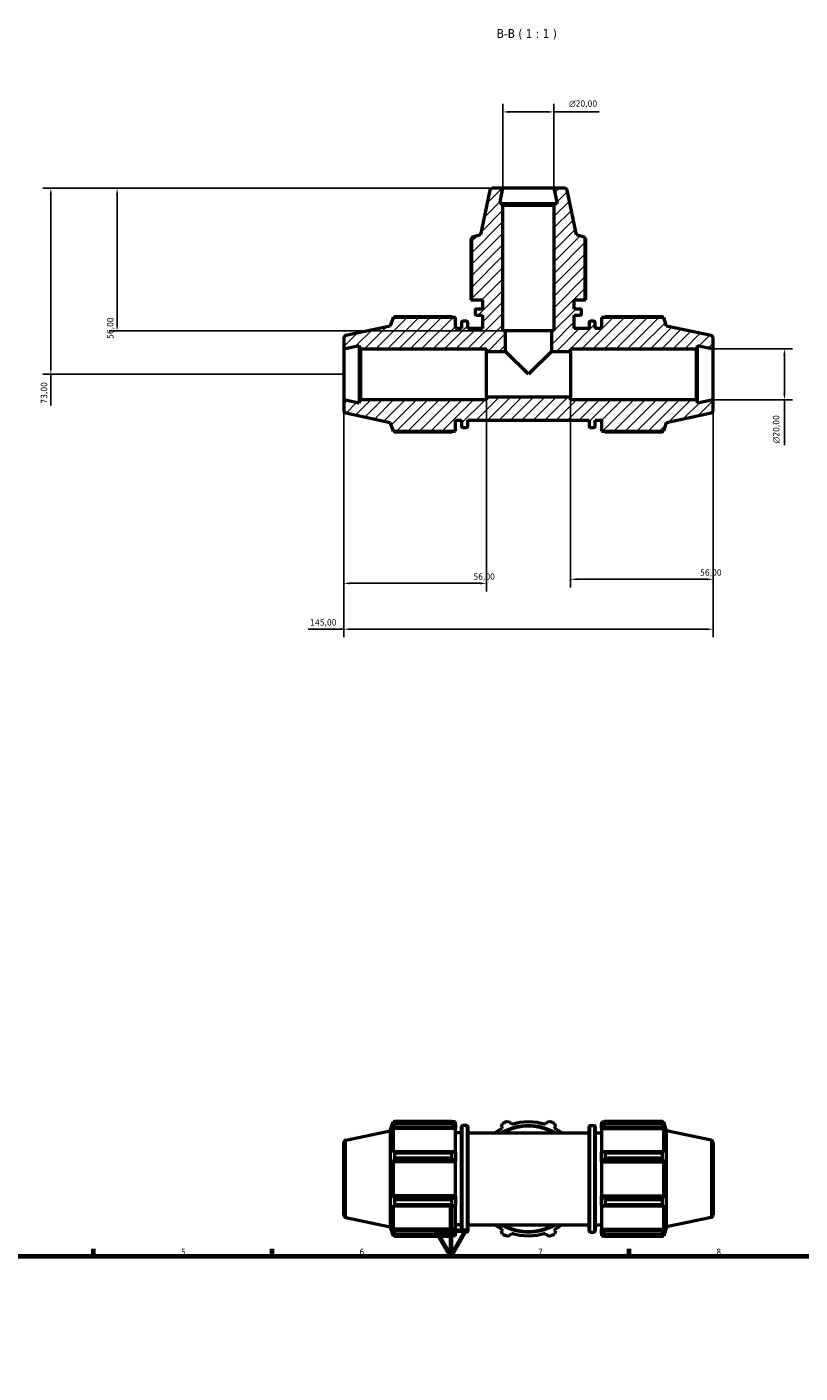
# Model space of a CAD drawing. Header units: millimetres. Extents: x 0 to 953, y 0 to 1056.
# Tile 6 of 7: x 254 to 558, y 528 to 1056. Entities that reach past the tile are written whole.
import ezdxf

# ---------------------------------------------------------------- set-up
doc = ezdxf.new("R2010")
doc.units = ezdxf.units.MM
for name, color, linetype, lineweight in [('Border (ISO)', 7, 'Continuous', 70), ('Dimension (ISO)', 7, 'Continuous', 25), ('Hatch (ISO)', 7, 'Continuous', 18), ('Symbol (ISO)', 7, 'Continuous', 25), ('Visible (ISO)', 7, 'Continuous', 50), ('Visible Narrow (ISO)', 7, 'Continuous', 35)]:
    doc.layers.add(name, color=color, linetype=linetype, lineweight=lineweight)
doc.styles.add('Label Text (ISO)', font='tahoma.ttf')
doc.styles.add('Note Text (ISO)', font='tahoma.ttf')
doc.dimstyles.new('Default (ISO)', dxfattribs={"dimtxt": 2.5, "dimasz": 2.5, "dimexe": 3.175, "dimexo": 0, "dimgap": 0.762, "dimtad": 1, "dimrnd": 1e-08, "dimzin": 0, "dimtxsty": 'Note Text (ISO)', "dimcen": 0.09, "dimdle": 10, "dimclrd": 256, "dimclre": 256, "dimclrt": 232, "dimazin": 0, "dimtfac": 1.40208, "dimtmove": 0, "dimatfit": 3, "dimfxl": 1, "dimtolj": 1, "dimtzin": 0, "dimlwd": -1, "dimlwe": -1, "dimarcsym": 0})

# ---------------------------------------------------------------- blocks, each defined once
blk = doc.blocks.new('Borders Default Border')
at = {"layer": 'Border (ISO)'}
for p, q in [((280.33, 574), (280.33, 576.9)), ((350.42, 574), (350.42, 576.9)), ((490.58, 574), (490.58, 576.9))]:
    blk.add_line(p, q, dxfattribs=at)
at = {"layer": 'Border (ISO)', "flags": 128}
for points in [[(420.5, 594), (420.5, 574), (414.73, 584), (426.27, 584), (420.5, 574)], [(20, 20), (20, 574), (821, 574), (821, 20), (20, 20)]]:
    blk.add_lwpolyline(points, dxfattribs=at)
at = {"layer": 'Border (ISO)', "color": 232, "true_color": 0xca0064, "char_height": 2.5, "attachment_point": 7, "style": 'Note Text (ISO)'}
for s, insert in [('5', (314.64, 574.35)), ('6', (384.66, 574.35)), ('7', (454.77, 574.4)), ('8', (524.81, 574.34))]:
    blk.add_mtext(s, dxfattribs=dict(at, insert=insert))
blk = doc.blocks.new('*D7')
at = {"layer": 'Defpoints', "color": 0, "transparency": 16777216}
for p in [(523.53, 929.96), (523.53, 909.96), (551.53, 909.96)]:
    blk.add_point(p, dxfattribs=at)
at = {"layer": 'Dimension (ISO)', "transparency": 16777216}
for p, q in [((523.53, 929.96), (554.71, 929.96)), ((551.53, 927.46), (551.53, 912.46)), ((523.53, 909.96), (554.71, 909.96)), ((551.53, 909.96), (551.53, 892.14))]:
    blk.add_line(p, q, dxfattribs=at)
for points in [[(551.11, 927.46), (551.95, 927.46), (551.53, 929.96)], [(551.11, 912.46), (551.95, 912.46), (551.53, 909.96)]]:
    blk.add_solid(points, dxfattribs=at)
at = {"layer": 'Dimension (ISO)', "color": 232, "true_color": 0xca0064, "transparency": 16777216, "insert": (547.01, 892.9), "char_height": 2.5, "attachment_point": 1, "rotation": 90, "style": 'Note Text (ISO)'}
blk.add_mtext('\\A1;\\fAIGDT|b0|i0;\\H2.5000;\\ln\\fTahoma|b0|i0;\\H2.5000;20,00', dxfattribs=at)
blk = doc.blocks.new('*D8')
at = {"layer": 'Defpoints', "color": 0, "transparency": 16777216}
for p in [(461.03, 1022.9), (441.03, 992.96), (461.03, 992.96)]:
    blk.add_point(p, dxfattribs=at)
at = {"layer": 'Dimension (ISO)', "transparency": 16777216}
for p, q in [((441.03, 992.96), (441.03, 1026.08)), ((461.03, 992.96), (461.03, 1026.08)), ((443.53, 1022.9), (458.53, 1022.9)), ((461.03, 1022.9), (478.85, 1022.9))]:
    blk.add_line(p, q, dxfattribs=at)
for points in [[(443.53, 1023.32), (443.53, 1022.48), (441.03, 1022.9)], [(458.53, 1023.32), (458.53, 1022.48), (461.03, 1022.9)]]:
    blk.add_solid(points, dxfattribs=at)
at = {"layer": 'Dimension (ISO)', "color": 232, "true_color": 0xca0064, "transparency": 16777216, "insert": (466.98, 1027.42), "char_height": 2.5, "attachment_point": 1, "style": 'Note Text (ISO)'}
blk.add_mtext('\\A1;\\fAIGDT|b0|i0;\\H2.5000;\\ln\\fTahoma|b0|i0;\\H2.5000;20,00', dxfattribs=at)
blk = doc.blocks.new('*D9')
at = {"layer": 'Defpoints', "color": 0, "transparency": 16777216}
for p in [(441.03, 992.96), (289.53, 936.96), (442.03, 936.96)]:
    blk.add_point(p, dxfattribs=at)
at = {"layer": 'Dimension (ISO)', "transparency": 16777216}
for p, q in [((441.03, 992.96), (286.36, 992.96)), ((289.53, 990.46), (289.53, 939.46)), ((442.03, 936.96), (286.36, 936.96))]:
    blk.add_line(p, q, dxfattribs=at)
for points in [[(289.11, 990.46), (289.95, 990.46), (289.53, 992.96)], [(289.11, 939.46), (289.95, 939.46), (289.53, 936.96)]]:
    blk.add_solid(points, dxfattribs=at)
at = {"layer": 'Dimension (ISO)', "color": 232, "true_color": 0xca0064, "transparency": 16777216, "insert": (285.6, 933.86), "char_height": 2.5, "attachment_point": 1, "rotation": 90, "style": 'Note Text (ISO)'}
blk.add_mtext('\\A1;56,00', dxfattribs=at)
blk = doc.blocks.new('*D10')
at = {"layer": 'Defpoints', "color": 0, "transparency": 16777216}
for p in [(441.03, 992.96), (263.51, 919.96), (378.53, 919.96)]:
    blk.add_point(p, dxfattribs=at)
at = {"layer": 'Dimension (ISO)', "transparency": 16777216}
for p, q in [((441.03, 992.96), (260.33, 992.96)), ((263.51, 990.46), (263.51, 922.46)), ((378.53, 919.96), (260.33, 919.96)), ((263.51, 919.96), (263.51, 907.69))]:
    blk.add_line(p, q, dxfattribs=at)
for points in [[(263.09, 990.46), (263.92, 990.46), (263.51, 992.96)], [(263.09, 922.46), (263.92, 922.46), (263.51, 919.96)]]:
    blk.add_solid(points, dxfattribs=at)
at = {"layer": 'Dimension (ISO)', "color": 232, "true_color": 0xca0064, "transparency": 16777216, "insert": (259.57, 908.45), "char_height": 2.5, "attachment_point": 1, "rotation": 90, "style": 'Note Text (ISO)'}
blk.add_mtext('\\A1;73,00', dxfattribs=at)
blk = doc.blocks.new('*D11')
at = {"layer": 'Defpoints', "color": 0, "transparency": 16777216}
for p in [(378.53, 909.96), (434.53, 910.96), (434.53, 837.96)]:
    blk.add_point(p, dxfattribs=at)
at = {"layer": 'Dimension (ISO)', "transparency": 16777216}
for p, q in [((378.53, 909.96), (378.53, 834.78)), ((434.53, 910.96), (434.53, 834.78)), ((381.03, 837.96), (432.03, 837.96))]:
    blk.add_line(p, q, dxfattribs=at)
for points in [[(381.03, 838.37), (381.03, 837.54), (378.53, 837.96)], [(432.03, 838.37), (432.03, 837.54), (434.53, 837.96)]]:
    blk.add_solid(points, dxfattribs=at)
at = {"layer": 'Dimension (ISO)', "color": 232, "true_color": 0xca0064, "transparency": 16777216, "insert": (429.43, 841.89), "char_height": 2.5, "attachment_point": 1, "style": 'Note Text (ISO)'}
blk.add_mtext('\\A1;56,00', dxfattribs=at)
blk = doc.blocks.new('*D12')
at = {"layer": 'Defpoints', "color": 0, "transparency": 16777216}
for p in [(467.53, 910.96), (523.53, 909.96), (523.53, 839.54)]:
    blk.add_point(p, dxfattribs=at)
at = {"layer": 'Dimension (ISO)', "transparency": 16777216}
for p, q in [((467.53, 910.96), (467.53, 836.36)), ((523.53, 909.96), (523.53, 836.36)), ((470.03, 839.54), (521.03, 839.54))]:
    blk.add_line(p, q, dxfattribs=at)
for points in [[(470.03, 839.96), (470.03, 839.12), (467.53, 839.54)], [(521.03, 839.96), (521.03, 839.12), (523.53, 839.54)]]:
    blk.add_solid(points, dxfattribs=at)
at = {"layer": 'Dimension (ISO)', "color": 232, "true_color": 0xca0064, "transparency": 16777216, "insert": (518.43, 843.47), "char_height": 2.5, "attachment_point": 1, "style": 'Note Text (ISO)'}
blk.add_mtext('\\A1;56,00', dxfattribs=at)
blk = doc.blocks.new('*D13')
at = {"layer": 'Defpoints', "color": 0, "transparency": 16777216}
for p in [(378.53, 909.96), (523.53, 909.96), (378.53, 819.96)]:
    blk.add_point(p, dxfattribs=at)
at = {"layer": 'Dimension (ISO)', "transparency": 16777216}
for p, q in [((378.53, 909.96), (378.53, 816.78)), ((523.53, 909.96), (523.53, 816.78)), ((378.53, 819.96), (364.6, 819.96)), ((521.03, 819.96), (381.03, 819.96))]:
    blk.add_line(p, q, dxfattribs=at)
for points in [[(381.03, 820.37), (381.03, 819.54), (378.53, 819.96)], [(521.03, 820.37), (521.03, 819.54), (523.53, 819.96)]]:
    blk.add_solid(points, dxfattribs=at)
at = {"layer": 'Dimension (ISO)', "color": 232, "true_color": 0xca0064, "transparency": 16777216, "insert": (365.36, 823.89), "char_height": 2.5, "attachment_point": 1, "style": 'Note Text (ISO)'}
blk.add_mtext('\\A1;145,00', dxfattribs=at)

msp = doc.modelspace()

# ---------------------------------------------------------------- hatches: boundary and pattern name
at = {"layer": 'Hatch (ISO)'}
h = msp.add_hatch(dxfattribs=at)
h.set_pattern_fill('ANSI31', color=256, scale=25.4, style=0)
h.set_pattern_definition([(45, (0, 0), (-2.245064, 2.245064), [])])
edge = h.paths.add_edge_path()
edge.add_line((428.711, 949.158), (433.031, 949.158))
edge.add_line((433.031, 949.158), (433.031, 945.571))
edge.add_line((433.031, 945.571), (430.551, 945.571))
edge.add_ellipse((430.551, 945.171), major_axis=(0, 0.4), ratio=1, start_angle=0, end_angle=90)
edge.add_line((430.151, 945.171), (430.151, 943.538))
edge.add_ellipse((430.551, 943.538), major_axis=(-0.4, 0), ratio=1, start_angle=0, end_angle=90)
edge.add_line((430.551, 943.138), (433.031, 943.138))
edge.add_line((433.031, 943.138), (433.031, 937.958))
edge.add_line((433.031, 937.958), (427.231, 937.958))
edge.add_line((427.231, 937.958), (427.231, 940.438))
edge.add_ellipse((426.831, 940.438), major_axis=(0.4, 0), ratio=1, start_angle=0, end_angle=90)
edge.add_line((426.831, 940.838), (425.198, 940.838))
edge.add_ellipse((425.198, 940.438), major_axis=(0, 0.4), ratio=1, start_angle=0, end_angle=90)
edge.add_line((424.798, 940.438), (424.798, 937.958))
edge.add_line((424.798, 937.958), (422.331, 937.958))
edge.add_line((422.331, 937.958), (422.331, 942.278))
edge.add_line((422.331, 942.278), (397.899, 942.278))
edge.add_line((397.899, 942.278), (396.781, 938.837))
edge.add_line((396.781, 938.837), (379.323, 935.126))
edge.add_ellipse((379.531, 934.148), major_axis=(-0.208, 0.978), ratio=1, start_angle=0, end_angle=78)
edge.add_line((378.531, 934.148), (378.531, 929.958))
edge.add_line((378.531, 929.958), (384.615, 931.251))
edge.add_line((384.615, 931.251), (384.615, 930.558))
edge.add_line((384.615, 930.558), (385.215, 929.958))
edge.add_line((385.215, 929.958), (434.531, 929.958))
edge.add_line((434.531, 929.958), (434.531, 928.958))
edge.add_line((434.531, 928.958), (442.031, 928.958))
edge.add_line((442.031, 928.958), (442.031, 936.958))
edge.add_line((442.031, 936.958), (441.031, 936.958))
edge.add_line((441.031, 936.958), (441.031, 986.275))
edge.add_line((441.031, 986.275), (440.431, 986.875))
edge.add_line((440.431, 986.875), (439.738, 986.875))
edge.add_line((439.738, 986.875), (441.031, 992.958))
edge.add_line((441.031, 992.958), (436.841, 992.958))
edge.add_ellipse((436.841, 991.958), major_axis=(0, 1), ratio=1, start_angle=0, end_angle=78)
edge.add_line((435.863, 992.166), (432.152, 974.708))
edge.add_line((432.152, 974.708), (428.711, 973.59))
edge.add_line((428.711, 973.59), (428.711, 949.158))
edge = h.paths.add_edge_path()
edge.add_ellipse((522.531, 905.768), major_axis=(0.208, -0.978), ratio=1, start_angle=0, end_angle=78)
edge.add_line((523.531, 905.768), (523.531, 909.958))
edge.add_line((523.531, 909.958), (517.448, 908.665))
edge.add_line((517.448, 908.665), (517.448, 909.358))
edge.add_line((517.448, 909.358), (516.848, 909.958))
edge.add_line((516.848, 909.958), (467.531, 909.958))
edge.add_line((467.531, 909.958), (467.531, 910.958))
edge.add_line((467.531, 910.958), (434.531, 910.958))
edge.add_line((434.531, 910.958), (434.531, 909.958))
edge.add_line((434.531, 909.958), (385.215, 909.958))
edge.add_line((385.215, 909.958), (384.615, 909.358))
edge.add_line((384.615, 909.358), (384.615, 908.665))
edge.add_line((384.615, 908.665), (378.531, 909.958))
edge.add_line((378.531, 909.958), (378.531, 905.768))
edge.add_ellipse((379.531, 905.768), major_axis=(-1, 0), ratio=1, start_angle=0, end_angle=78)
edge.add_line((379.323, 904.79), (396.781, 901.079))
edge.add_line((396.781, 901.079), (397.899, 897.638))
edge.add_line((397.899, 897.638), (422.331, 897.638))
edge.add_line((422.331, 897.638), (422.331, 901.958))
edge.add_line((422.331, 901.958), (424.798, 901.958))
edge.add_line((424.798, 901.958), (424.798, 899.478))
edge.add_ellipse((425.198, 899.478), major_axis=(-0.4, 0), ratio=1, start_angle=0, end_angle=90)
edge.add_line((425.198, 899.078), (426.831, 899.078))
edge.add_ellipse((426.831, 899.478), major_axis=(0, -0.4), ratio=1, start_angle=0, end_angle=90)
edge.add_line((427.231, 899.478), (427.231, 901.958))
edge.add_line((427.231, 901.958), (474.831, 901.958))
edge.add_line((474.831, 901.958), (474.831, 899.478))
edge.add_ellipse((475.231, 899.478), major_axis=(-0.4, 0), ratio=1, start_angle=0, end_angle=90)
edge.add_line((475.231, 899.078), (476.865, 899.078))
edge.add_ellipse((476.865, 899.478), major_axis=(0, -0.4), ratio=1, start_angle=0, end_angle=90)
edge.add_line((477.265, 899.478), (477.265, 901.958))
edge.add_line((477.265, 901.958), (479.731, 901.958))
edge.add_line((479.731, 901.958), (479.731, 897.638))
edge.add_line((479.731, 897.638), (504.163, 897.638))
edge.add_line((504.163, 897.638), (505.281, 901.079))
edge.add_line((505.281, 901.079), (522.739, 904.79))
edge = h.paths.add_edge_path()
edge.add_ellipse((522.531, 934.148), major_axis=(1, 0), ratio=1, start_angle=0, end_angle=78)
edge.add_line((522.739, 935.126), (505.281, 938.837))
edge.add_line((505.281, 938.837), (504.163, 942.278))
edge.add_line((504.163, 942.278), (479.731, 942.278))
edge.add_line((479.731, 942.278), (479.731, 937.958))
edge.add_line((479.731, 937.958), (477.265, 937.958))
edge.add_line((477.265, 937.958), (477.265, 940.438))
edge.add_ellipse((476.865, 940.438), major_axis=(0.4, 0), ratio=1, start_angle=0, end_angle=90)
edge.add_line((476.865, 940.838), (475.231, 940.838))
edge.add_ellipse((475.231, 940.438), major_axis=(0, 0.4), ratio=1, start_angle=0, end_angle=90)
edge.add_line((474.831, 940.438), (474.831, 937.958))
edge.add_line((474.831, 937.958), (469.031, 937.958))
edge.add_line((469.031, 937.958), (469.031, 943.138))
edge.add_line((469.031, 943.138), (471.511, 943.138))
edge.add_ellipse((471.511, 943.538), major_axis=(0, -0.4), ratio=1, start_angle=0, end_angle=90)
edge.add_line((471.911, 943.538), (471.911, 945.171))
edge.add_ellipse((471.511, 945.171), major_axis=(0.4, 0), ratio=1, start_angle=0, end_angle=90)
edge.add_line((471.511, 945.571), (469.031, 945.571))
edge.add_line((469.031, 945.571), (469.031, 949.158))
edge.add_line((469.031, 949.158), (473.351, 949.158))
edge.add_line((473.351, 949.158), (473.351, 973.59))
edge.add_line((473.351, 973.59), (469.91, 974.708))
edge.add_line((469.91, 974.708), (466.2, 992.166))
edge.add_ellipse((465.221, 991.958), major_axis=(0.978, 0.208), ratio=1, start_angle=0, end_angle=78)
edge.add_line((465.221, 992.958), (461.031, 992.958))
edge.add_line((461.031, 992.958), (462.324, 986.875))
edge.add_line((462.324, 986.875), (461.631, 986.875))
edge.add_line((461.631, 986.875), (461.031, 986.275))
edge.add_line((461.031, 986.275), (461.031, 936.958))
edge.add_line((461.031, 936.958), (460.031, 936.958))
edge.add_line((460.031, 936.958), (460.031, 928.958))
edge.add_line((460.031, 928.958), (467.531, 928.958))
edge.add_line((467.531, 928.958), (467.531, 929.958))
edge.add_line((467.531, 929.958), (516.848, 929.958))
edge.add_line((516.848, 929.958), (517.448, 930.558))
edge.add_line((517.448, 930.558), (517.448, 931.251))
edge.add_line((517.448, 931.251), (523.531, 929.958))
edge.add_line((523.531, 929.958), (523.531, 934.148))

# ---------------------------------------------------------------- linework, layer by layer
at = {"layer": 'Visible (ISO)'}
for p, q in [((441.031, 992.958), (436.841, 992.958)), ((439.738, 986.875), (441.031, 992.958)), ((461.031, 992.958), (441.031, 992.958)), ((465.221, 992.958), (461.031, 992.958)), ((461.031, 992.958), (462.324, 986.875)), ((435.863, 992.166), (432.152, 974.708)), ((469.91, 974.708), (466.2, 992.166)), ((440.431, 986.875), (439.738, 986.875)), ((441.031, 986.275), (440.431, 986.875)), ((461.631, 986.875), (440.431, 986.875)), ((441.031, 936.958), (441.031, 986.275)), ((441.031, 986.275), (461.031, 986.275)), ((461.631, 986.875), (461.031, 986.275)), ((461.031, 986.275), (461.031, 936.958)), ((462.324, 986.875), (461.631, 986.875)), ((428.449, 973.044), (428.449, 949.158)), ((432.152, 974.708), (428.711, 973.59)), ((428.711, 973.59), (428.711, 949.158)), ((473.351, 973.59), (469.91, 974.708)), ((473.351, 949.158), (473.351, 973.59)), ((473.613, 949.158), (473.613, 973.044)), ((428.449, 949.158), (428.711, 949.158)), ((428.711, 949.158), (433.031, 949.158)), ((433.031, 945.571), (430.551, 945.571)), ((433.031, 949.158), (433.031, 945.571)), ((469.031, 945.571), (469.031, 949.158)), ((469.031, 949.158), (473.351, 949.158)), ((471.511, 945.571), (469.031, 945.571)), ((473.351, 949.158), (473.613, 949.158)), ((397.899, 942.278), (396.781, 938.837)), ((422.331, 942.278), (397.899, 942.278)), ((420.891, 942.54), (398.445, 942.54)), ((422.331, 937.958), (422.331, 942.278)), ((424.798, 940.438), (424.798, 937.958)), ((426.831, 940.838), (425.198, 940.838)), ((427.231, 937.958), (427.231, 940.438)), ((430.151, 945.171), (430.151, 943.538)), ((430.551, 943.138), (433.031, 943.138)), ((433.031, 943.138), (433.031, 937.958)), ((469.031, 937.958), (469.031, 943.138)), ((469.031, 943.138), (471.511, 943.138)), ((471.911, 943.538), (471.911, 945.171)), ((474.831, 940.438), (474.831, 937.958)), ((476.865, 940.838), (475.231, 940.838)), ((477.265, 937.958), (477.265, 940.438)), ((504.163, 942.278), (479.731, 942.278)), ((479.731, 942.278), (479.731, 937.958)), ((503.617, 942.54), (481.171, 942.54)), ((505.281, 938.837), (504.163, 942.278)), ((396.781, 938.837), (379.323, 935.126)), ((424.798, 937.958), (422.331, 937.958)), ((433.031, 937.958), (427.231, 937.958)), ((442.031, 936.958), (441.031, 936.958)), ((442.031, 928.958), (442.031, 936.958)), ((460.031, 936.958), (442.031, 936.958)), ((461.031, 936.958), (460.031, 936.958)), ((460.031, 936.958), (460.031, 928.958)), ((474.831, 937.958), (469.031, 937.958)), ((479.731, 937.958), (477.265, 937.958)), ((522.739, 935.126), (505.281, 938.837)), ((378.531, 934.148), (378.531, 929.958)), ((378.531, 929.958), (384.615, 931.251)), ((378.531, 929.958), (378.531, 909.958)), ((384.615, 931.251), (384.615, 930.558)), ((384.615, 930.558), (385.215, 929.958)), ((384.615, 930.558), (384.615, 909.358)), ((385.215, 929.958), (434.531, 929.958)), ((385.215, 909.958), (385.215, 929.958)), ((434.531, 929.958), (434.531, 928.958)), ((467.531, 928.958), (467.531, 929.958)), ((467.531, 929.958), (516.848, 929.958)), ((516.848, 929.958), (517.448, 930.558)), ((516.848, 929.958), (516.848, 909.958)), ((517.448, 930.558), (517.448, 931.251)), ((517.448, 931.251), (523.531, 929.958)), ((517.448, 909.358), (517.448, 930.558)), ((523.531, 929.958), (523.531, 934.148)), ((523.531, 909.958), (523.531, 929.958)), ((434.531, 928.958), (442.031, 928.958)), ((434.531, 910.958), (434.531, 928.958)), ((451.031, 919.958), (442.031, 928.958)), ((460.031, 928.958), (451.031, 919.958)), ((460.031, 928.958), (467.531, 928.958)), ((467.531, 928.958), (467.531, 910.958)), ((384.615, 908.665), (378.531, 909.958)), ((378.531, 909.958), (378.531, 905.768)), ((385.215, 909.958), (384.615, 909.358)), ((384.615, 909.358), (384.615, 908.665)), ((434.531, 909.958), (385.215, 909.958)), ((467.531, 910.958), (434.531, 910.958)), ((434.531, 910.958), (434.531, 909.958)), ((467.531, 909.958), (467.531, 910.958)), ((516.848, 909.958), (467.531, 909.958)), ((517.448, 909.358), (516.848, 909.958)), ((523.531, 909.958), (517.448, 908.665)), ((517.448, 908.665), (517.448, 909.358)), ((523.531, 905.768), (523.531, 909.958)), ((379.323, 904.79), (396.781, 901.079)), ((505.281, 901.079), (522.739, 904.79)), ((396.781, 901.079), (397.899, 897.638)), ((422.331, 897.638), (422.331, 901.958)), ((422.331, 901.958), (424.798, 901.958)), ((424.798, 901.958), (424.798, 899.478)), ((425.198, 899.078), (426.831, 899.078)), ((427.231, 899.478), (427.231, 901.958)), ((427.231, 901.958), (474.831, 901.958)), ((474.831, 901.958), (474.831, 899.478)), ((475.231, 899.078), (476.865, 899.078)), ((477.265, 899.478), (477.265, 901.958)), ((477.265, 901.958), (479.731, 901.958)), ((479.731, 901.958), (479.731, 897.638)), ((504.163, 897.638), (505.281, 901.079)), ((397.899, 897.638), (422.331, 897.638)), ((398.445, 897.376), (420.891, 897.376)), ((479.731, 897.638), (504.163, 897.638)), ((481.171, 897.376), (503.617, 897.376)), ((379.323, 619.509), (396.781, 623.22)), ((396.781, 623.22), (397.899, 626.661)), ((396.781, 623.22), (396.781, 585.461)), ((397.899, 626.661), (397.899, 625.628)), ((398.309, 626.661), (397.899, 626.661)), ((398.133, 626.314), (397.899, 625.628)), ((397.899, 624.139), (398.133, 624.777)), ((397.899, 624.139), (397.899, 614.647)), ((422.331, 624.139), (397.899, 624.139)), ((398.133, 624.777), (421.851, 624.777)), ((398.445, 626.923), (420.891, 626.923)), ((398.445, 626.923), (398.445, 626.055)), ((420.891, 626.055), (398.445, 626.055)), ((420.891, 626.055), (420.891, 626.923)), ((422.331, 626.661), (421.31, 626.661)), ((422.331, 625.856), (421.851, 626.314)), ((421.851, 624.777), (422.331, 624.352)), ((422.331, 625.856), (422.331, 626.661)), ((422.331, 625.856), (422.331, 624.352)), ((422.331, 624.352), (422.331, 624.139)), ((422.331, 614.758), (422.331, 624.139)), ((424.798, 583.861), (424.798, 624.821)), ((426.831, 625.221), (425.198, 625.221)), ((427.231, 624.821), (427.231, 583.861)), ((440.393, 624.777), (440.809, 626.055)), ((440.393, 624.777), (440.725, 624.139)), ((442.905, 626.923), (444.103, 626.314)), ((444.319, 625.628), (444.103, 626.314)), ((457.959, 626.314), (457.743, 625.628)), ((457.959, 626.314), (459.158, 626.923)), ((461.253, 626.055), (461.67, 624.777)), ((461.337, 624.139), (461.67, 624.777)), ((474.831, 583.861), (474.831, 624.821)), ((475.231, 625.221), (476.865, 625.221)), ((477.265, 624.821), (477.265, 583.861)), ((479.731, 626.661), (479.731, 625.856)), ((479.731, 626.661), (480.753, 626.661)), ((480.211, 626.314), (479.731, 625.856)), ((479.731, 624.352), (479.731, 625.856)), ((479.731, 624.352), (480.211, 624.777)), ((479.731, 624.139), (479.731, 624.352)), ((479.731, 624.139), (479.731, 614.758)), ((479.731, 624.139), (504.163, 624.139)), ((480.211, 624.777), (503.929, 624.777)), ((481.171, 626.923), (481.171, 626.055)), ((481.171, 626.923), (503.617, 626.923)), ((503.617, 626.055), (481.171, 626.055)), ((503.617, 626.055), (503.617, 626.923)), ((503.753, 626.661), (504.163, 626.661)), ((504.163, 625.628), (503.929, 626.314)), ((503.929, 624.777), (504.163, 624.139)), ((504.163, 625.628), (504.163, 626.661)), ((505.281, 623.22), (504.163, 626.661)), ((504.163, 614.647), (504.163, 624.139)), ((505.281, 585.461), (505.281, 623.22)), ((522.739, 619.509), (505.281, 623.22)), ((378.531, 590.15), (378.531, 618.531)), ((424.798, 622.341), (422.331, 622.341)), ((427.231, 622.341), (474.831, 622.341)), ((477.265, 622.341), (479.731, 622.341)), ((523.531, 618.531), (523.531, 590.15)), ((398.133, 614.979), (397.899, 614.647)), ((421.851, 614.979), (398.133, 614.979)), ((398.445, 614.562), (420.891, 614.562)), ((398.445, 614.562), (398.445, 612.467)), ((420.891, 612.467), (420.891, 614.562)), ((422.331, 614.758), (421.851, 614.979)), ((422.331, 614.758), (422.331, 611.125)), ((480.211, 614.979), (479.731, 614.758)), ((479.731, 611.125), (479.731, 614.758)), ((503.929, 614.979), (480.211, 614.979)), ((481.171, 614.562), (481.171, 612.467)), ((481.171, 614.562), (503.617, 614.562)), ((503.617, 612.467), (503.617, 614.562)), ((504.163, 614.647), (503.929, 614.979)), ((397.899, 611.052), (398.133, 611.269)), ((397.899, 611.052), (397.899, 597.629)), ((422.331, 611.052), (397.899, 611.052)), ((398.133, 611.269), (421.851, 611.269)), ((420.891, 612.467), (398.445, 612.467)), ((421.851, 611.269), (422.331, 611.125)), ((422.331, 611.125), (422.331, 611.052)), ((422.331, 597.629), (422.331, 611.052)), ((479.731, 611.125), (480.211, 611.269)), ((479.731, 611.052), (479.731, 611.125)), ((479.731, 611.052), (479.731, 597.629)), ((479.731, 611.052), (504.163, 611.052)), ((480.211, 611.269), (503.929, 611.269)), ((503.617, 612.467), (481.171, 612.467)), ((503.929, 611.269), (504.163, 611.052)), ((504.163, 597.629), (504.163, 611.052)), ((398.133, 597.412), (397.899, 597.629)), ((422.331, 597.629), (397.899, 597.629)), ((421.851, 597.412), (398.133, 597.412)), ((422.331, 597.557), (421.851, 597.412)), ((422.331, 597.629), (422.331, 597.557)), ((422.331, 597.557), (422.331, 593.924)), ((479.731, 597.557), (479.731, 597.629)), ((479.731, 597.629), (504.163, 597.629)), ((479.731, 593.924), (479.731, 597.557)), ((480.211, 597.412), (479.731, 597.557)), ((503.929, 597.412), (480.211, 597.412)), ((504.163, 597.629), (503.929, 597.412)), ((397.899, 594.034), (397.899, 584.543)), ((397.899, 594.034), (398.133, 593.702)), ((398.133, 593.702), (421.851, 593.702)), ((398.445, 596.214), (420.891, 596.214)), ((398.445, 596.214), (398.445, 594.119)), ((420.891, 594.119), (398.445, 594.119)), ((420.891, 594.119), (420.891, 596.214)), ((421.851, 593.702), (422.331, 593.924)), ((422.331, 584.543), (422.331, 593.924)), ((479.731, 593.924), (480.211, 593.702)), ((479.731, 593.924), (479.731, 584.543)), ((480.211, 593.702), (503.929, 593.702)), ((481.171, 596.214), (481.171, 594.119)), ((481.171, 596.214), (503.617, 596.214)), ((503.617, 594.119), (481.171, 594.119)), ((503.617, 594.119), (503.617, 596.214)), ((503.929, 593.702), (504.163, 594.034)), ((504.163, 584.543), (504.163, 594.034)), ((379.323, 589.172), (396.781, 585.461)), ((424.798, 586.341), (422.331, 586.341)), ((427.231, 586.341), (474.831, 586.341)), ((477.265, 586.341), (479.731, 586.341)), ((522.739, 589.172), (505.281, 585.461)), ((396.781, 585.461), (397.899, 582.021)), ((398.133, 583.904), (397.899, 584.543)), ((422.331, 584.543), (397.899, 584.543)), ((397.899, 583.054), (397.899, 582.021)), ((397.899, 583.054), (398.133, 582.367)), ((398.309, 582.021), (397.899, 582.021)), ((421.851, 583.904), (398.133, 583.904)), ((398.445, 582.626), (420.891, 582.626)), ((398.445, 582.626), (398.445, 581.758)), ((420.891, 581.758), (398.445, 581.758)), ((420.891, 581.758), (420.891, 582.626)), ((422.331, 582.021), (421.31, 582.021)), ((422.331, 584.33), (421.851, 583.904)), ((421.851, 582.367), (422.331, 582.825)), ((422.331, 584.543), (422.331, 584.33)), ((422.331, 584.33), (422.331, 582.825)), ((422.331, 582.021), (422.331, 582.825)), ((426.831, 583.461), (425.198, 583.461)), ((440.725, 584.543), (440.393, 583.904)), ((440.809, 582.626), (440.393, 583.904)), ((444.103, 582.367), (442.905, 581.758)), ((444.103, 582.367), (444.319, 583.054)), ((457.743, 583.054), (457.959, 582.367)), ((459.158, 581.758), (457.959, 582.367)), ((461.67, 583.904), (461.253, 582.626)), ((461.67, 583.904), (461.337, 584.543)), ((475.231, 583.461), (476.865, 583.461)), ((479.731, 584.33), (479.731, 584.543)), ((479.731, 584.543), (504.163, 584.543)), ((479.731, 582.825), (479.731, 584.33)), ((480.211, 583.904), (479.731, 584.33)), ((479.731, 582.825), (480.211, 582.367)), ((479.731, 582.825), (479.731, 582.021)), ((479.731, 582.021), (480.753, 582.021)), ((503.929, 583.904), (480.211, 583.904)), ((481.171, 582.626), (481.171, 581.758)), ((481.171, 582.626), (503.617, 582.626)), ((503.617, 581.758), (481.171, 581.758)), ((503.617, 581.758), (503.617, 582.626)), ((503.753, 582.021), (504.163, 582.021)), ((504.163, 584.543), (503.929, 583.904)), ((503.929, 582.367), (504.163, 583.054)), ((505.281, 585.461), (504.163, 582.021)), ((504.163, 582.021), (504.163, 583.054))]:
    msp.add_line(p, q, dxfattribs=at)
for centre, radius, start, end in [((436.841, 991.958), 1, 90, 168), ((465.221, 991.958), 1, 12, 90), ((430.551, 945.171), 0.4, 90, 180), ((471.511, 945.171), 0.4, 0, 90), ((425.198, 940.438), 0.4, 90, 180), ((426.831, 940.438), 0.4, 0, 90), ((430.551, 943.538), 0.4, 180, 270), ((471.511, 943.538), 0.4, 270, 0), ((475.231, 940.438), 0.4, 90, 180), ((476.865, 940.438), 0.4, 0, 90), ((379.531, 934.148), 1, 102, 180), ((522.531, 934.148), 1, 0, 78), ((379.531, 905.768), 1, 180, 258), ((522.531, 905.768), 1, 282, 0), ((425.198, 899.478), 0.4, 180, 270), ((426.831, 899.478), 0.4, 270, 0), ((475.231, 899.478), 0.4, 180, 270), ((476.865, 899.478), 0.4, 270, 0), ((425.198, 624.821), 0.4, 90, 180), ((426.831, 624.821), 0.4, 0, 90), ((451.031, 604.341), 22.32, 117.5, 126.24932), ((451.031, 604.341), 20.88, 59.54969, 120.45031), ((451.031, 604.341), 24, 109.79198, 115.20802), ((451.031, 604.341), 22.32, 72.5, 107.5), ((451.031, 604.341), 24, 64.79198, 70.20802), ((451.031, 604.341), 22.32, 53.75068, 62.5), ((475.231, 624.821), 0.4, 90, 180), ((476.865, 624.821), 0.4, 0, 90), ((379.531, 618.531), 1, 102, 180), ((522.531, 618.531), 1, 0, 78), ((379.531, 590.15), 1, 180, 258), ((451.031, 604.341), 22.32, 233.75068, 242.5), ((451.031, 604.341), 20.88, 239.54969, 300.45031), ((451.031, 604.341), 22.32, 297.5, 306.24932), ((522.531, 590.15), 1, 282, 0), ((425.198, 583.861), 0.4, 180, 270), ((426.831, 583.861), 0.4, 270, 0), ((451.031, 604.341), 24, 244.79198, 250.20802), ((451.031, 604.341), 22.32, 252.5, 287.5), ((451.031, 604.341), 24, 289.79198, 295.20802), ((475.231, 583.861), 0.4, 180, 270), ((476.865, 583.861), 0.4, 270, 0)]:
    msp.add_arc(centre, radius, start, end, dxfattribs=at)
for points, weights in [([(428.711, 973.18), (428.581, 973.113), (428.449, 973.044)], [1.00220939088, 1.00117825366, 1]), ([(473.613, 973.044), (473.481, 973.113), (473.351, 973.18)], [1, 1.00117825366, 1.00220939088]), ([(398.445, 942.54), (398.376, 942.408), (398.309, 942.278)], [1, 1.00117825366, 1.00220939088]), ([(420.891, 942.54), (421.104, 942.408), (421.31, 942.278)], [1.01701772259, 1.01489857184, 1.01263378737]), ([(480.753, 942.278), (480.959, 942.408), (481.171, 942.54)], [1.01263378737, 1.01489857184, 1.01701772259]), ([(503.753, 942.278), (503.686, 942.408), (503.617, 942.54)], [1.00220939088, 1.00117825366, 1]), ([(398.309, 897.638), (398.376, 897.508), (398.445, 897.376)], [1.00220939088, 1.00117825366, 1]), ([(421.31, 897.638), (421.104, 897.508), (420.891, 897.376)], [1.01263378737, 1.01489857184, 1.01701772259]), ([(481.171, 897.376), (480.959, 897.508), (480.753, 897.638)], [1.01701772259, 1.01489857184, 1.01263378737]), ([(503.617, 897.376), (503.686, 897.508), (503.753, 897.638)], [1, 1.00117825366, 1.00220939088]), ([(398.133, 626.314), (398.283, 626.612), (398.445, 626.923)], [1.00472710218, 1.00277014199, 1]), ([(398.445, 626.055), (398.283, 625.403), (398.133, 624.777)], [1, 1.00277014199, 1.00472710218]), ([(421.851, 626.314), (421.39, 626.612), (420.891, 626.923)], [1.00629895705, 1.01205731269, 1.01701772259]), ([(420.891, 626.055), (421.39, 625.403), (421.851, 624.777)], [1.01701772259, 1.01205731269, 1.00629895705]), ([(481.171, 626.923), (480.672, 626.612), (480.211, 626.314)], [1.01701772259, 1.01205731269, 1.00629895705]), ([(480.211, 624.777), (480.672, 625.403), (481.171, 626.055)], [1.00629895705, 1.01205731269, 1.01701772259]), ([(503.617, 626.923), (503.78, 626.612), (503.929, 626.314)], [1, 1.00277014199, 1.00472710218]), ([(503.929, 624.777), (503.78, 625.403), (503.617, 626.055)], [1.00472710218, 1.00277014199, 1]), ([(398.133, 614.979), (398.283, 614.775), (398.445, 614.562)], [1.00472710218, 1.00277014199, 1]), ([(421.851, 614.979), (421.39, 614.775), (420.891, 614.562)], [1.00629895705, 1.01205731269, 1.01701772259]), ([(481.171, 614.562), (480.672, 614.775), (480.211, 614.979)], [1.01701772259, 1.01205731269, 1.00629895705]), ([(503.617, 614.562), (503.78, 614.775), (503.929, 614.979)], [1, 1.00277014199, 1.00472710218]), ([(398.445, 612.467), (398.283, 611.856), (398.133, 611.269)], [1, 1.00277014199, 1.00472710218]), ([(420.891, 612.467), (421.39, 611.856), (421.851, 611.269)], [1.01701772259, 1.01205731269, 1.00629895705]), ([(480.211, 611.269), (480.672, 611.856), (481.171, 612.467)], [1.00629895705, 1.01205731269, 1.01701772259]), ([(503.929, 611.269), (503.78, 611.856), (503.617, 612.467)], [1.00472710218, 1.00277014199, 1]), ([(398.133, 597.412), (398.283, 596.825), (398.445, 596.214)], [1.00472710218, 1.00277014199, 1]), ([(421.851, 597.412), (421.39, 596.825), (420.891, 596.214)], [1.00629895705, 1.01205731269, 1.01701772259]), ([(481.171, 596.214), (480.672, 596.825), (480.211, 597.412)], [1.01701772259, 1.01205731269, 1.00629895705]), ([(503.617, 596.214), (503.78, 596.825), (503.929, 597.412)], [1, 1.00277014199, 1.00472710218]), ([(398.445, 594.119), (398.283, 593.906), (398.133, 593.702)], [1, 1.00277014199, 1.00472710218]), ([(420.891, 594.119), (421.39, 593.906), (421.851, 593.702)], [1.01701772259, 1.01205731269, 1.00629895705]), ([(480.211, 593.702), (480.672, 593.906), (481.171, 594.119)], [1.00629895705, 1.01205731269, 1.01701772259]), ([(503.929, 593.702), (503.78, 593.906), (503.617, 594.119)], [1.00472710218, 1.00277014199, 1]), ([(398.133, 583.904), (398.283, 583.278), (398.445, 582.626)], [1.00472710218, 1.00277014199, 1]), ([(398.445, 581.758), (398.283, 582.069), (398.133, 582.367)], [1, 1.00277014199, 1.00472710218]), ([(421.851, 583.904), (421.39, 583.278), (420.891, 582.626)], [1.00629895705, 1.01205731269, 1.01701772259]), ([(420.891, 581.758), (421.39, 582.069), (421.851, 582.367)], [1.01701772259, 1.01205731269, 1.00629895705]), ([(481.171, 582.626), (480.672, 583.278), (480.211, 583.904)], [1.01701772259, 1.01205731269, 1.00629895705]), ([(480.211, 582.367), (480.672, 582.069), (481.171, 581.758)], [1.00629895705, 1.01205731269, 1.01701772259]), ([(503.617, 582.626), (503.78, 583.278), (503.929, 583.904)], [1, 1.00277014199, 1.00472710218]), ([(503.929, 582.367), (503.78, 582.069), (503.617, 581.758)], [1.00472710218, 1.00277014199, 1])]:
    msp.add_rational_spline(points, weights, degree=2, dxfattribs=at)
at = {"layer": 'Visible Narrow (ISO)'}
for p, q in [((425.198, 624.964), (425.198, 583.718)), ((426.831, 583.718), (426.831, 624.964)), ((475.231, 624.964), (475.231, 583.718)), ((476.865, 583.718), (476.865, 624.964)), ((379.323, 619.322), (379.323, 589.359)), ((522.739, 589.359), (522.739, 619.322))]:
    msp.add_line(p, q, dxfattribs=at)
for start, end in [(64.35963, 115.64037), (244.35963, 295.64037)]:
    msp.add_arc((451.031, 604.341), 20.48, start, end, dxfattribs=at)

# ---------------------------------------------------------------- block references
msp.add_blockref('Borders Default Border', (0, 0))

# ---------------------------------------------------------------- texts
at = {"layer": 'Symbol (ISO)', "insert": (438.592, 1051.248), "char_height": 3.5, "attachment_point": 7, "style": 'Label Text (ISO)'}
msp.add_mtext('B-B ( 1 : 1 )', dxfattribs=at)

# ---------------------------------------------------------------- dimensions: what is measured, and where the dimension line sits
at = {"layer": 'Dimension (ISO)'}
for base, p1, p2, angle, picture, middle in [((461.031, 1022.901), (441.031, 992.958), (461.031, 992.958), 180, '*D8', (472.531, 1022.901)), ((551.531, 909.958), (523.531, 929.958), (523.531, 909.958), 90, '*D7', (551.531, 898.458))]:
    dim = msp.add_linear_dim(base=base, p1=p1, p2=p2, angle=angle, text='\\fAIGDT|b0|i0;\\H2.5000;\\ln\\fTahoma|b0|i0;\\H2.5000;<>', dimstyle='Default (ISO)', override={"dimdec": 2, "dimtp": 0, "dimtm": 0, "dimtdec": 2, "dimtofl": 0, "dimatfit": 2}, dxfattribs=at)
    dim.commit()
    dim.dimension.update_dxf_attribs({"geometry": picture, "text_midpoint": middle, "dimtype": 160})
for base, p1, p2, angle, override, picture, middle in [((263.505, 919.958), (441.031, 992.958), (378.531, 919.958), 270, {"dimdec": 2, "dimtp": 0, "dimtm": 0, "dimtdec": 2, "dimtofl": 0, "dimatfit": 2}, '*D10', (263.505, 912.574)), ((289.531, 936.958), (441.031, 992.958), (442.031, 936.958), 270, {"dimdec": 2, "dimtp": 0, "dimtm": 0, "dimtdec": 2, "dimtofl": 0, "dimatfit": 1}, '*D9', (289.531, 937.958)), ((378.531, 819.958), (523.531, 909.958), (378.531, 909.958), 180, {"dimdec": 2, "dimtp": 0, "dimtm": 0, "dimtdec": 2, "dimtofl": 0, "dimatfit": 2}, '*D13', (370.315, 819.958)), ((523.531, 839.538), (467.531, 910.958), (523.531, 909.958), 180, {"dimdec": 2, "dimtp": 0, "dimtm": 0, "dimtdec": 2, "dimtofl": 0, "dimatfit": 1}, '*D12', (522.531, 839.538))]:
    dim = msp.add_linear_dim(base=base, p1=p1, p2=p2, angle=angle, dimstyle='Default (ISO)', override=override, dxfattribs=at)
    dim.commit()
    dim.dimension.update_dxf_attribs({"geometry": picture, "text_midpoint": middle, "dimtype": 160})
dim = msp.add_linear_dim(base=(434.531, 837.958), p1=(378.531, 909.958), p2=(434.531, 910.958), dimstyle='Default (ISO)', override={"dimdec": 2, "dimtp": 0, "dimtm": 0, "dimtdec": 2, "dimtofl": 0, "dimatfit": 1}, dxfattribs=at)
dim.commit()
dim.dimension.update_dxf_attribs({"geometry": '*D11', "text_midpoint": (433.531, 837.958), "dimtype": 160})

doc.saveas('drawing.dxf')
